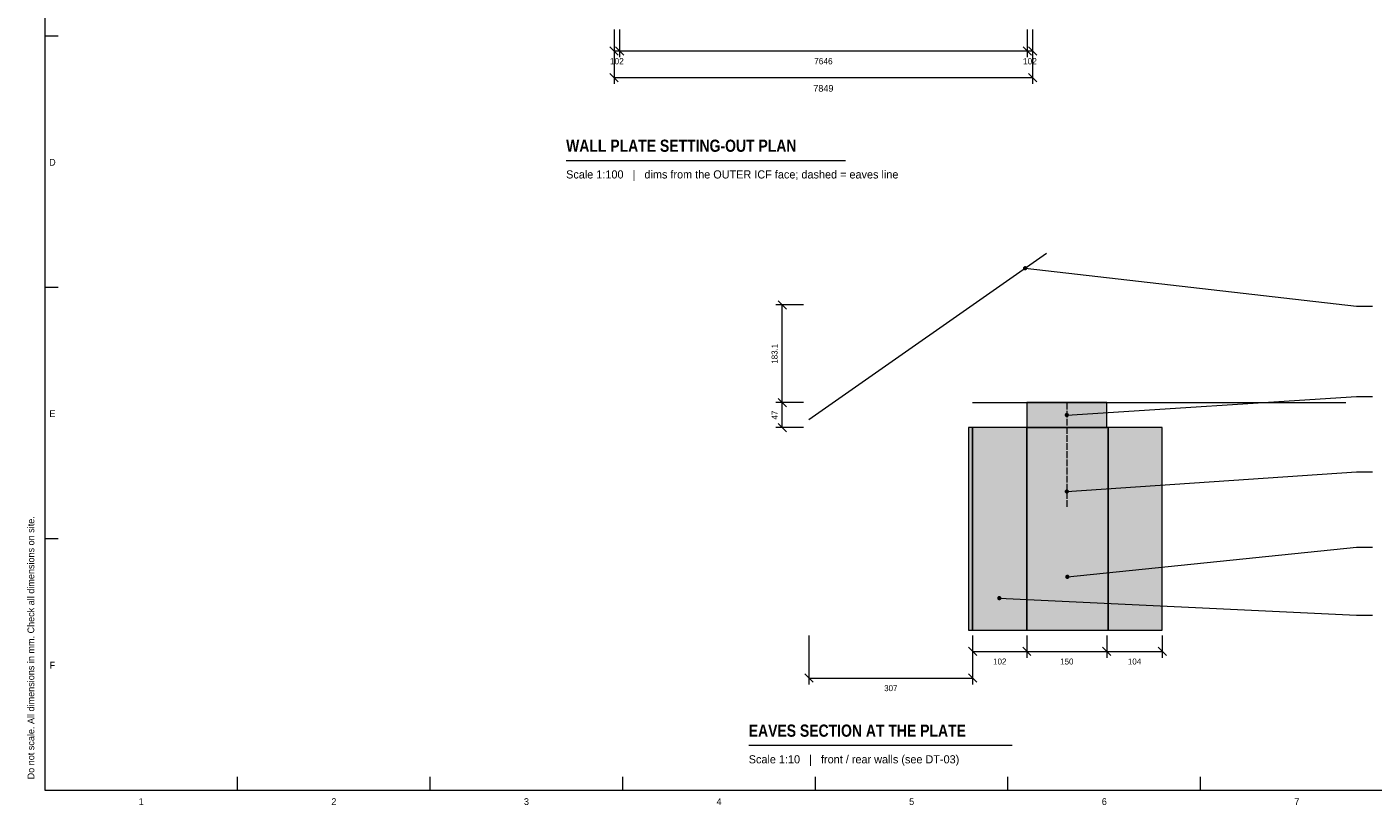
# Model space of a CAD drawing. Header units: millimetres. Extents: x 17 to 413, y 4 to 292.
# Tile 1 of 3: x 17 to 269, y 4 to 150. Entities that reach past the tile are written whole.
import ezdxf
from ezdxf.enums import TextEntityAlignment as Align

# ---------------------------------------------------------------- set-up
doc = ezdxf.new("R2010")
doc.units = ezdxf.units.MM
doc.linetypes.add('DASHED', pattern=[1.524, 1.27, -0.254])
for name, color, linetype in [('FILL-C_6B451A', 7, 'Continuous'), ('FILL-C_F0C773', 7, 'Continuous'), ('FILL-INK', 7, 'Continuous'), ('FILL-LIGHT', 7, 'Continuous'), ('FILL-RED', 7, 'Continuous'), ('FILL-TIMBER', 7, 'Continuous'), ('LINE-C_6B451A', 7, 'Continuous'), ('LINE-INK', 7, 'Continuous'), ('LINE-RED', 7, 'Continuous'), ('LINE-RED-DASH', 7, 'DASHED'), ('LINE-STEEL_GREY', 7, 'Continuous'), ('TEXT-INK', 7, 'Continuous'), ('TEXT-RED', 7, 'Continuous'), ('TEXT-STEEL_GREY', 7, 'Continuous')]:
    doc.layers.add(name, color=color, linetype=linetype)
doc.styles.add('OpenSansCondensed-Bold', font='OpenSansCondensed-Bold.ttf')

msp = doc.modelspace()

# ---------------------------------------------------------------- hatches: boundary and pattern name
at = {"layer": 'FILL-C_6B451A', "true_color": 0x6b451a}
h = msp.add_hatch(color=36, dxfattribs=at)
h.dxf.hatch_style = 1
h.paths.add_polyline_path([(204.24, 104.88), (204.23, 104.98), (204.19, 105.08), (204.12, 105.16), (204.04, 105.23), (203.94, 105.27), (203.84, 105.28), (203.74, 105.27), (203.64, 105.23), (203.56, 105.16), (203.49, 105.08), (203.45, 104.98), (203.44, 104.88), (203.45, 104.78), (203.49, 104.68), (203.56, 104.6), (203.64, 104.53), (203.74, 104.49), (203.84, 104.48), (203.94, 104.49), (204.04, 104.53), (204.12, 104.6), (204.19, 104.68), (204.23, 104.78)])
at = {"layer": 'FILL-C_F0C773', "true_color": 0xf0c773}
h = msp.add_hatch(color=31, dxfattribs=at)
h.dxf.hatch_style = 1
h.paths.add_polyline_path([(194, 37), (194, 75), (193.2, 75), (193.2, 37)])
at = {"layer": 'FILL-INK', "true_color": 0x14141a}
h = msp.add_hatch(color=250, dxfattribs=at)
h.dxf.hatch_style = 1
h.paths.add_polyline_path([(212.16, 47), (212.15, 47.1), (212.11, 47.2), (212.04, 47.28), (211.96, 47.35), (211.86, 47.39), (211.76, 47.4), (211.66, 47.39), (211.56, 47.35), (211.48, 47.28), (211.41, 47.2), (211.37, 47.1), (211.36, 47), (211.37, 46.9), (211.41, 46.8), (211.48, 46.72), (211.56, 46.65), (211.66, 46.61), (211.76, 46.6), (211.86, 46.61), (211.96, 46.65), (212.04, 46.72), (212.11, 46.8), (212.15, 46.9)])
h = msp.add_hatch(color=250, dxfattribs=at)
h.dxf.hatch_style = 1
h.paths.add_polyline_path([(199.4, 43), (199.39, 43.1), (199.35, 43.2), (199.28, 43.28), (199.2, 43.35), (199.1, 43.39), (199, 43.4), (198.9, 43.39), (198.8, 43.35), (198.72, 43.28), (198.65, 43.2), (198.61, 43.1), (198.6, 43), (198.61, 42.9), (198.65, 42.8), (198.72, 42.72), (198.8, 42.65), (198.9, 42.61), (199, 42.6), (199.1, 42.61), (199.2, 42.65), (199.28, 42.72), (199.35, 42.8), (199.39, 42.9)])
at = {"layer": 'FILL-LIGHT', "true_color": 0xcccccf}
h = msp.add_hatch(color=254, dxfattribs=at)
h.dxf.hatch_style = 1
h.paths.add_polyline_path([(219.4, 37), (219.4, 75), (204.16, 75), (204.16, 37)])
at = {"layer": 'FILL-RED', "true_color": 0xd11a1f}
h = msp.add_hatch(color=242, dxfattribs=at)
h.dxf.hatch_style = 1
h.paths.add_polyline_path([(212.06, 77.34), (212.05, 77.44), (212.01, 77.54), (211.94, 77.62), (211.86, 77.69), (211.76, 77.73), (211.66, 77.74), (211.56, 77.73), (211.46, 77.69), (211.38, 77.62), (211.31, 77.54), (211.27, 77.44), (211.26, 77.34), (211.27, 77.24), (211.31, 77.14), (211.38, 77.06), (211.46, 76.99), (211.56, 76.95), (211.66, 76.94), (211.76, 76.95), (211.86, 76.99), (211.94, 77.06), (212.01, 77.14), (212.05, 77.24)])
h = msp.add_hatch(color=242, dxfattribs=at)
h.dxf.hatch_style = 1
h.paths.add_polyline_path([(212.06, 63), (212.05, 63.1), (212.01, 63.2), (211.94, 63.28), (211.86, 63.35), (211.76, 63.39), (211.66, 63.4), (211.56, 63.39), (211.46, 63.35), (211.38, 63.28), (211.31, 63.2), (211.27, 63.1), (211.26, 63), (211.27, 62.9), (211.31, 62.8), (211.38, 62.72), (211.46, 62.65), (211.56, 62.61), (211.66, 62.6), (211.76, 62.61), (211.86, 62.65), (211.94, 62.72), (212.01, 62.8), (212.05, 62.9)])
at = {"layer": 'FILL-TIMBER', "true_color": 0xf2e0b2}
h = msp.add_hatch(color=254, dxfattribs=at)
h.dxf.hatch_style = 1
h.paths.add_polyline_path([(219.16, 75), (219.16, 79.68), (204.16, 79.68), (204.16, 75)])
at = {"layer": 'FILL-TIMBER', "true_color": 0xf7edb2}
h = msp.add_hatch(color=41, dxfattribs=at)
h.dxf.hatch_style = 1
h.paths.add_polyline_path([(204.16, 37), (204.16, 75), (194, 75), (194, 37)])
h = msp.add_hatch(color=41, dxfattribs=at)
h.dxf.hatch_style = 1
h.paths.add_polyline_path([(229.56, 37), (229.56, 75), (219.4, 75), (219.4, 37)])

# ---------------------------------------------------------------- linework, layer by layer
at = {"layer": 'LINE-C_6B451A', "lineweight": 5}
for p, q in [((163.3, 76.49), (207.84, 107.68)), ((203.84, 104.88), (266, 97.78)), ((266, 97.78), (269, 97.78)), ((194, 79.68), (264, 79.68))]:
    msp.add_line(p, q, dxfattribs=at)
at = {"layer": 'LINE-INK', "lineweight": 5}
for p, q in [((126.75, 149.65), (126.75, 139.45)), ((205.25, 149.65), (205.25, 139.45)), ((20, 148.5), (22.5, 148.5)), ((125.98, 141.43), (127.53, 139.87)), ((204.47, 141.43), (206.02, 139.87)), ((126.75, 140.65), (205.25, 140.65)), ((117.75, 125.12), (170.14, 125.12)), ((20, 101.33), (22.5, 101.33)), ((159.08, 97.21), (157.52, 98.77)), ((162.3, 97.99), (157.1, 97.99)), ((158.3, 75), (158.3, 97.99)), ((162.3, 79.68), (157.1, 79.68)), ((159.08, 78.9), (157.52, 80.46)), ((159.08, 74.22), (157.52, 75.78)), ((162.3, 75), (157.1, 75)), ((20, 54.17), (22.5, 54.17)), ((211.76, 47), (266, 52.55)), ((266, 52.55), (269, 52.55)), ((199, 43), (266, 39.83)), ((266, 39.83), (269, 39.83)), ((163.3, 36), (163.3, 26.8)), ((194, 36), (194, 31.8)), ((194, 36), (194, 26.8)), ((204.16, 36), (204.16, 31.8)), ((219.16, 36), (219.16, 31.8)), ((229.56, 36), (229.56, 31.8)), ((193.22, 33.78), (194.78, 32.22)), ((194, 33), (229.56, 33)), ((203.38, 33.78), (204.94, 32.22)), ((218.38, 33.78), (219.94, 32.22)), ((228.78, 33.78), (230.34, 32.22)), ((162.52, 28.78), (164.08, 27.22)), ((163.3, 28), (194, 28)), ((193.22, 28.78), (194.78, 27.22)), ((152, 15.4), (201.4, 15.4)), ((56.12, 7), (56.12, 9.5)), ((92.25, 7), (92.25, 9.5)), ((128.38, 7), (128.38, 9.5)), ((164.5, 7), (164.5, 9.5)), ((200.62, 7), (200.62, 9.5)), ((236.75, 7), (236.75, 9.5))]:
    msp.add_line(p, q, dxfattribs=at)
for points in [[(20, 7), (413, 7), (413, 290), (20, 290)], [(204.16, 37), (204.16, 75), (194, 75), (194, 37)], [(219.4, 37), (219.4, 75), (204.16, 75), (204.16, 37)], [(229.56, 37), (229.56, 75), (219.4, 75), (219.4, 37)]]:
    msp.add_lwpolyline(points, close=True, dxfattribs=at)
at = {"layer": 'LINE-RED', "lineweight": 5}
for p, q in [((126.75, 149.65), (126.75, 144.45)), ((127.77, 149.65), (127.77, 144.45)), ((204.23, 149.65), (204.23, 144.45)), ((205.25, 149.65), (205.25, 144.45)), ((125.98, 146.43), (127.53, 144.87)), ((126.75, 145.65), (205.25, 145.65)), ((126.99, 146.43), (128.55, 144.87)), ((203.45, 146.43), (205.01, 144.87)), ((204.47, 146.43), (206.02, 144.87)), ((211.66, 77.34), (266, 80.82)), ((266, 80.82), (269, 80.82)), ((211.66, 63), (266, 66.69)), ((266, 66.69), (269, 66.69))]:
    msp.add_line(p, q, dxfattribs=at)
msp.add_lwpolyline([(219.16, 75), (219.16, 79.68), (204.16, 79.68), (204.16, 75)], close=True, dxfattribs=at)
at = {"layer": 'LINE-RED-DASH', "lineweight": 5}
msp.add_line((211.66, 79.68), (211.66, 60), dxfattribs=at)
at = {"layer": 'LINE-STEEL_GREY', "lineweight": 5}
msp.add_lwpolyline([(194, 37), (194, 75), (193.2, 75), (193.2, 37)], close=True, dxfattribs=at)

# ---------------------------------------------------------------- texts
at = {"layer": 'TEXT-INK'}
for s, height, p in [('7849', 1.27, (166, 137.99)), ('102', 1.118, (199.08, 30.55)), ('150', 1.118, (211.66, 30.55)), ('104', 1.118, (224.36, 30.55)), ('307', 1.118, (178.65, 25.55))]:
    msp.add_text(s, height=height, dxfattribs=at).set_placement(p, align=Align.CENTER)
at = {"layer": 'TEXT-INK', "style": 'OpenSansCondensed-Bold'}
for s, p in [('WALL PLATE SETTING-OUT PLAN', (117.75, 126.72)), ('EAVES SECTION AT THE PLATE', (152, 17))]:
    msp.add_text(s, height=2.286, dxfattribs=at).set_placement(p)
at = {"layer": 'TEXT-INK'}
for s, p in [('183.1', (157.4, 88.84)), ('47', (157.4, 77.34))]:
    msp.add_text(s, height=1.118, rotation=90, dxfattribs=at).set_placement(p, align=Align.CENTER)
at = {"layer": 'TEXT-RED'}
for s, p in [('102', (127.26, 143.13)), ('7646', (166, 143.13)), ('102', (204.74, 143.13))]:
    msp.add_text(s, height=1.168, dxfattribs=at).set_placement(p, align=Align.CENTER)
at = {"layer": 'TEXT-STEEL_GREY'}
for s, p in [('D', (21.4, 124.12)), ('E', (21.4, 76.95)), ('F', (21.4, 29.78)), ('1', (38.06, 4.2)), ('2', (74.19, 4.2)), ('3', (110.31, 4.2)), ('4', (146.44, 4.2)), ('5', (182.56, 4.2)), ('6', (218.69, 4.2)), ('7', (254.81, 4.2))]:
    msp.add_text(s, height=1.27, dxfattribs=at).set_placement(p, align=Align.CENTER)
for s, p in [('Scale 1:100   |   dims from the OUTER ICF face; dashed = eaves line', (117.75, 121.72)), ('Scale 1:10   |   front / rear walls (see DT-03)', (152, 12))]:
    msp.add_text(s, height=1.524, dxfattribs=at).set_placement(p)
msp.add_text('Do not scale. All dimensions in mm. Check all dimensions on site.', height=1.27, rotation=90, dxfattribs=at).set_placement((18, 9))

doc.saveas('drawing.dxf')
